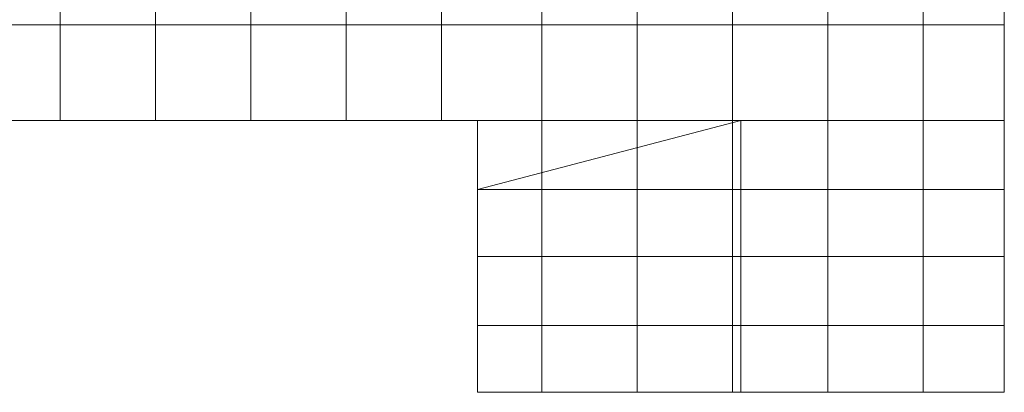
# Model space of a CAD drawing. Extents: x -440864 to -355682, y 13652 to 155872.
# Tile 8 of 179: x -426995 to -422865, y 20283 to 21845. Entities that reach past the tile are written whole.
import ezdxf

# ---------------------------------------------------------------- set-up
doc = ezdxf.new("R2010")
doc.units = 0
doc.header["$MEASUREMENT"] = 0
doc.layers.add('#podkład', color=252, linetype='Continuous')
doc.layers.add('Arch wykończenie_Nr_Pióra__81', color=252, linetype='Continuous', lineweight=9)
doc.layers.add('Istniejące schody_Nr_Pióra__5', color=252, linetype='Continuous', lineweight=13)

# ---------------------------------------------------------------- blocks, each defined once
blk = doc.blocks.new('parter')
at = {"layer": 'Arch wykończenie_Nr_Pióra__81', "color": 252, "linetype": 'Continuous'}
for p, q in [((-424404.9, 23302.6), (-424404.9, 20282.6)), ((-424004.9, 23302.6), (-424004.9, 20282.6)), ((-423604.9, 23302.6), (-423604.9, 20282.6)), ((-426824.9, 22732.6), (-426824.9, 21422.6)), ((-426424.9, 22732.6), (-426424.9, 21422.6)), ((-426024.9, 22732.6), (-426024.9, 21422.6)), ((-425624.9, 22732.6), (-425624.9, 21422.6)), ((-424804.9, 22732.6), (-424804.9, 20282.6)), ((-422864.9, 21822.6), (-429854.9, 21822.6)), ((-423204.9, 21422.6), (-423204.9, 20282.6))]:
    blk.add_line(p, q, dxfattribs=at)
at = {"layer": 'Istniejące schody_Nr_Pióra__5', "color": 252, "linetype": 'Continuous'}
for p, q in [((-425224.9, 22912.6), (-425224.9, 21422.6)), ((-423204.9, 22912.6), (-423204.9, 21422.6)), ((-422864.9, 21422.6), (-422864.9, 22912.6)), ((-429854.9, 21422.6), (-425074.9, 21422.6)), ((-422864.9, 21422.6), (-425074.9, 21422.6)), ((-425074.9, 21422.6), (-425074.9, 20282.6)), ((-423969.9, 21422.6), (-425074.9, 21132.6)), ((-423969.9, 20282.6), (-423969.9, 21422.6)), ((-423204.9, 21422.6), (-422864.9, 21422.6)), ((-422864.9, 20282.6), (-422864.9, 21422.6)), ((-422864.9, 21132.6), (-425074.9, 21132.6)), ((-422864.9, 20852.6), (-425074.9, 20852.6)), ((-422864.9, 20562.6), (-425074.9, 20562.6)), ((-422864.9, 20282.6), (-425074.9, 20282.6))]:
    blk.add_line(p, q, dxfattribs=at)

msp = doc.modelspace()

# ---------------------------------------------------------------- block references
at = {"layer": '#podkład', "color": 3, "lineweight": 50}
msp.add_blockref('parter', (0, 0), dxfattribs=at)

doc.saveas('drawing.dxf')
